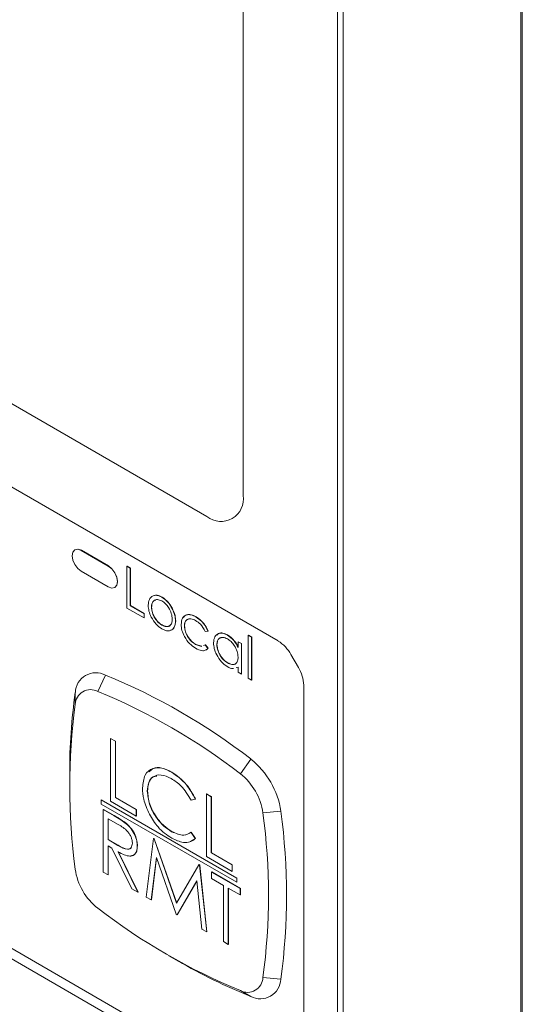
# Paper-space layout 'Sheet2' of a CAD drawing. Header units: millimetres. Extents: x 0 to 420, y 0 to 297.
# Tile 8 of 36: x 68.95 to 74.57, y 89.8 to 100.81. Entities that reach past the tile are written whole.
import ezdxf

# ---------------------------------------------------------------- set-up
doc = ezdxf.new("R2010")
doc.units = ezdxf.units.MM

psp = doc.layouts.new('Sheet2')

# ---------------------------------------------------------------- linework, layer by layer
at = {"color": 7, "linetype": 'Continuous', "lineweight": 15}
for p, q in [((74.556, 73.886), (74.556, 107.619)), ((74.571, 107.626), (74.571, 73.892)), ((72.504, 75.568), (72.504, 106.945)), ((72.569, 106.939), (72.569, 75.561)), ((71.45, 95.489), (71.45, 101.321)), ((60.743, 101.203), (71.046, 95.255)), ((59.948, 100.729), (71.841, 93.863)), ((60.056, 95.511), (72.097, 88.56)), ((72.097, 88.443), (60.056, 95.394)), ((69.571, 94.883), (69.569, 94.882)), ((69.64, 94.875), (69.642, 94.876)), ((69.943, 94.7), (69.64, 94.875)), ((69.945, 94.701), (69.642, 94.876)), ((69.64, 94.642), (69.943, 94.467)), ((69.943, 94.7), (69.945, 94.701)), ((70.15, 94.697), (70.152, 94.698)), ((70.15, 94.697), (70.187, 94.676)), ((70.15, 94.23), (70.15, 94.697)), ((70.152, 94.698), (70.189, 94.677)), ((70.187, 94.676), (70.189, 94.677)), ((70.187, 94.676), (70.187, 94.257)), ((70.189, 94.677), (70.189, 94.258)), ((70.015, 94.46), (70.017, 94.461)), ((70.542, 94.351), (70.544, 94.353)), ((70.342, 94.12), (70.15, 94.23)), ((70.187, 94.257), (70.189, 94.258)), ((70.187, 94.257), (70.342, 94.168)), ((70.189, 94.258), (70.344, 94.169)), ((70.425, 94.241), (70.427, 94.242)), ((70.654, 94.23), (70.656, 94.232)), ((70.342, 94.168), (70.344, 94.169)), ((70.342, 94.168), (70.342, 94.12)), ((70.342, 94.12), (70.344, 94.121)), ((70.344, 94.169), (70.344, 94.121)), ((70.694, 94.086), (70.696, 94.087)), ((70.922, 94.132), (70.924, 94.133)), ((70.542, 94.04), (70.544, 94.042)), ((70.793, 94.031), (70.795, 94.032)), ((71.057, 93.974), (71.027, 93.97)), ((71.057, 93.974), (71.059, 93.975)), ((71.274, 93.929), (71.276, 93.93)), ((71.394, 93.854), (71.396, 93.855)), ((71.394, 93.79), (71.394, 93.854)), ((71.394, 93.854), (71.43, 93.833)), ((71.396, 93.855), (71.432, 93.834)), ((71.508, 93.925), (71.51, 93.927)), ((71.508, 93.925), (71.544, 93.904)), ((71.508, 93.447), (71.508, 93.925)), ((71.51, 93.927), (71.546, 93.906)), ((71.544, 93.904), (71.546, 93.906)), ((71.544, 93.904), (71.544, 93.426)), ((71.546, 93.906), (71.546, 93.427)), ((70.919, 93.822), (70.921, 93.823)), ((70.919, 93.822), (70.986, 93.803)), ((70.921, 93.823), (70.988, 93.804)), ((71.006, 93.812), (71.027, 93.82)), ((71.008, 93.813), (71.029, 93.821)), ((71.027, 93.82), (71.029, 93.821)), ((71.027, 93.82), (71.057, 93.78)), ((71.029, 93.821), (71.059, 93.781)), ((71.059, 93.781), (71.032, 93.762)), ((71.057, 93.78), (71.059, 93.781)), ((71.155, 93.821), (71.157, 93.822)), ((71.43, 93.833), (71.432, 93.834)), ((71.43, 93.833), (71.43, 93.492)), ((71.432, 93.834), (71.432, 93.493)), ((71.984, 93.712), (72.068, 93.567)), ((71.274, 93.617), (71.276, 93.619)), ((71.394, 93.572), (71.371, 93.565)), ((71.394, 93.513), (71.394, 93.572)), ((69.825, 93.299), (69.911, 93.482)), ((71.43, 93.492), (71.394, 93.513)), ((71.43, 93.492), (71.432, 93.493)), ((71.544, 93.426), (71.508, 93.447)), ((71.544, 93.426), (71.546, 93.427)), ((72.127, 76.361), (72.127, 93.368)), ((69.573, 93.153), (69.574, 93.287)), ((69.967, 92.773), (69.969, 92.774)), ((69.967, 92.773), (70.022, 92.742)), ((69.967, 92.073), (69.967, 92.773)), ((69.969, 92.774), (70.024, 92.743)), ((70.022, 92.742), (70.024, 92.743)), ((70.022, 92.742), (70.022, 92.113)), ((70.024, 92.743), (70.024, 92.115)), ((71.419, 92.379), (71.535, 92.544)), ((69.511, 92.386), (69.511, 92.269)), ((70.651, 92.396), (70.653, 92.397)), ((69.862, 92.087), (69.864, 92.088)), ((71.38, 91.213), (69.864, 92.088)), ((70.022, 92.113), (70.024, 92.115)), ((70.022, 92.113), (70.255, 91.979)), ((70.024, 92.115), (70.257, 91.98)), ((70.379, 92.185), (70.381, 92.186)), ((70.915, 92.097), (70.868, 92.083)), ((70.915, 92.097), (70.917, 92.098)), ((71.04, 92.154), (71.042, 92.155)), ((71.04, 92.154), (71.094, 92.123)), ((71.04, 91.454), (71.04, 92.154)), ((71.042, 92.155), (71.096, 92.124)), ((71.094, 92.123), (71.096, 92.124)), ((71.094, 92.123), (71.094, 91.494)), ((71.096, 92.124), (71.096, 91.496)), ((71.378, 91.212), (69.862, 92.087)), ((69.862, 92.087), (69.862, 92.04)), ((69.862, 92.04), (71.378, 91.166)), ((69.886, 91.98), (69.888, 91.981)), ((69.886, 91.98), (70.007, 91.91)), ((69.886, 91.28), (69.886, 91.98)), ((69.888, 91.981), (70.009, 91.911)), ((70.255, 91.907), (69.967, 92.073)), ((70.255, 91.979), (70.257, 91.98)), ((70.255, 91.979), (70.255, 91.907)), ((70.257, 91.98), (70.257, 91.908)), ((70.054, 91.811), (69.94, 91.877)), ((69.94, 91.877), (69.94, 91.644)), ((69.942, 91.876), (69.942, 91.645)), ((70.007, 91.91), (70.009, 91.911)), ((70.255, 91.907), (70.257, 91.908)), ((71.671, 91.942), (71.872, 91.96)), ((70.144, 91.821), (70.146, 91.823)), ((70.367, 91.002), (70.447, 91.656)), ((70.447, 91.656), (70.45, 91.657)), ((70.447, 91.656), (70.455, 91.651)), ((70.45, 91.657), (70.457, 91.653)), ((70.455, 91.651), (70.457, 91.653)), ((70.455, 91.651), (70.705, 90.933)), ((70.457, 91.653), (70.707, 90.935)), ((70.651, 91.732), (70.653, 91.733)), ((70.917, 91.656), (70.86, 91.621)), ((70.868, 91.724), (70.87, 91.725)), ((70.868, 91.724), (70.915, 91.655)), ((70.87, 91.725), (70.917, 91.656)), ((70.915, 91.655), (70.917, 91.656)), ((69.94, 91.644), (69.942, 91.645)), ((69.94, 91.644), (70.051, 91.579)), ((69.984, 91.546), (69.94, 91.572)), ((69.94, 91.572), (69.94, 91.249)), ((69.942, 91.645), (70.053, 91.58)), ((69.942, 91.571), (69.942, 91.25)), ((70.207, 91.095), (69.984, 91.546)), ((70.051, 91.579), (70.053, 91.58)), ((70.266, 91.573), (70.268, 91.574)), ((70.052, 91.508), (70.274, 91.056)), ((70.054, 91.509), (70.276, 91.057)), ((70.48, 91.442), (70.422, 90.971)), ((70.482, 91.438), (70.424, 90.972)), ((70.7, 90.81), (70.48, 91.442)), ((71.327, 91.288), (71.04, 91.454)), ((71.094, 91.494), (71.096, 91.496)), ((71.094, 91.494), (71.327, 91.36)), ((71.096, 91.496), (71.329, 91.361)), ((70.705, 90.933), (70.955, 91.363)), ((70.955, 91.363), (70.957, 91.364)), ((70.955, 91.363), (70.963, 91.358)), ((70.957, 91.364), (70.965, 91.359)), ((70.963, 91.358), (70.965, 91.359)), ((70.963, 91.358), (71.044, 90.612)), ((70.965, 91.359), (71.046, 90.613)), ((71.327, 91.36), (71.329, 91.361)), ((71.327, 91.36), (71.327, 91.288)), ((71.329, 91.361), (71.329, 91.289)), ((69.94, 91.249), (69.886, 91.28)), ((69.94, 91.249), (69.942, 91.25)), ((71.098, 91.28), (71.1, 91.282)), ((71.098, 91.209), (71.098, 91.28)), ((71.098, 91.28), (71.416, 91.096)), ((71.23, 91.132), (71.098, 91.209)), ((71.1, 91.282), (71.419, 91.098)), ((71.327, 91.288), (71.329, 91.289)), ((71.378, 91.212), (71.38, 91.213)), ((71.378, 91.166), (71.378, 91.212)), ((71.38, 91.167), (71.38, 91.213)), ((70.931, 91.181), (70.712, 90.803)), ((70.931, 91.179), (70.714, 90.804)), ((70.989, 90.643), (70.931, 91.181)), ((71.23, 90.504), (71.23, 91.132)), ((71.416, 91.025), (71.284, 91.101)), ((71.284, 91.101), (71.284, 90.473)), ((71.286, 91.1), (71.286, 90.474)), ((71.378, 91.166), (71.38, 91.167)), ((70.274, 91.056), (70.207, 91.095)), ((70.274, 91.056), (70.276, 91.057)), ((70.422, 90.971), (70.367, 91.002)), ((71.416, 91.096), (71.419, 91.098)), ((71.416, 91.096), (71.416, 91.025)), ((71.416, 91.025), (71.419, 91.026)), ((71.419, 91.098), (71.419, 91.026)), ((70.422, 90.971), (70.424, 90.972)), ((70.712, 90.803), (70.7, 90.81)), ((70.712, 90.803), (70.714, 90.804)), ((71.044, 90.612), (70.989, 90.643)), ((71.044, 90.612), (71.046, 90.613)), ((71.284, 90.473), (71.23, 90.504)), ((71.284, 90.473), (71.286, 90.474)), ((70.621, 90.345), (70.722, 90.286)), ((71.671, 90.102), (71.872, 90.084)), ((71.419, 89.956), (71.535, 89.89))]:
    psp.add_line(p, q, dxfattribs=at)
at = {"color": 7, "linetype": 'Continuous', "lineweight": 15, "flags": 128}
for points in [[(69.64, 94.875), (69.602, 94.888), (69.569, 94.882), (69.547, 94.857), (69.539, 94.816), (69.547, 94.767), (69.569, 94.717), (69.602, 94.673), (69.64, 94.642)], [(69.642, 94.876), (69.604, 94.889), (69.571, 94.883)], [(69.943, 94.467), (69.982, 94.453), (70.015, 94.46), (70.037, 94.485), (70.044, 94.525), (70.037, 94.574), (70.015, 94.624), (69.982, 94.669), (69.943, 94.7)], [(70.017, 94.461), (70.017, 94.461), (70.039, 94.486), (70.046, 94.526), (70.039, 94.575), (70.017, 94.626), (69.984, 94.67), (69.945, 94.701)]]:
    psp.add_lwpolyline(points, dxfattribs=at)
at = {"color": 7, "linetype": 'Continuous', "lineweight": 15}
for centre, radius, start, end in [((71.204, 95.449), 0.25, 230.7967, 9.214), ((71.623, 93.513), 0.412, 28.8556, 58.0453), ((71.715, 93.354), 0.412, 1.9565, 31.1437), ((69.804, 93.278), 0.23, 62.4026, 177.6082), ((67.251, 86.999), 7.008, 52.3113, 67.6941), ((69.745, 93.146), 0.173, 62.4026, 177.6082), ((67.217, 86.94), 6.873, 52.3113, 67.6941), ((75.741, 92.404), 6.23, 171.8469, 180.1659), ((76.386, 92.233), 6.875, 172.3098, 187.6902), ((70.966, 91.826), 0.916, 8.4179, 51.5821), ((70.992, 91.841), 0.687, 8.4179, 51.5821), ((64.858, 91.022), 6.875, 352.3098, 7.6902), ((64.926, 91.022), 7.009, 352.3098, 7.6902), ((70.252, 91.414), 0.687, 188.4179, 231.5821), ((74.028, 96.315), 6.873, 232.3113, 247.6941), ((73.872, 95.711), 6.272, 239.8569, 248.1283), ((71.499, 90.109), 0.173, 242.4026, 357.6082), ((71.642, 90.094), 0.23, 242.4026, 357.6082)]:
    psp.add_arc(centre, radius, start, end, dxfattribs=at)
for points, knots in [([(70.389, 94.262), (70.391, 94.286), (70.395, 94.329), (70.419, 94.35), (70.429, 94.36)], [0, 0, 0, 0, 0.559297, 1, 1, 1, 1]), ([(70.542, 94.31), (70.524, 94.317), (70.49, 94.332), (70.452, 94.317), (70.429, 94.286), (70.426, 94.256), (70.425, 94.241)], [0, 0, 0, 0, 0.279473, 0.559288, 0.779573, 1, 1, 1, 1]), ([(70.473, 94.32), (70.466, 94.318), (70.448, 94.314), (70.431, 94.287), (70.428, 94.257), (70.427, 94.242)], [0, 0, 0, 0, 0.232793, 0.616273, 1, 1, 1, 1]), ([(70.429, 94.36), (70.447, 94.368), (70.48, 94.382), (70.523, 94.361), (70.542, 94.351)], [0, 0, 0, 0, 0.558866, 1, 1, 1, 1]), ([(70.431, 94.361), (70.449, 94.369), (70.482, 94.383), (70.525, 94.362), (70.544, 94.353)], [0, 0, 0, 0, 0.558866, 1, 1, 1, 1]), ([(70.542, 94.351), (70.566, 94.335), (70.609, 94.305), (70.64, 94.253), (70.654, 94.23)], [0, 0, 0, 0, 0.559196, 1, 1, 1, 1]), ([(70.658, 94.107), (70.656, 94.128), (70.652, 94.17), (70.62, 94.232), (70.582, 94.282), (70.555, 94.3), (70.542, 94.31)], [0, 0, 0, 0, 0.279601, 0.559364, 0.779645, 1, 1, 1, 1]), ([(70.544, 94.353), (70.568, 94.336), (70.611, 94.306), (70.642, 94.254), (70.656, 94.232)], [0, 0, 0, 0, 0.559196, 1, 1, 1, 1]), ([(70.542, 93.998), (70.519, 94.014), (70.474, 94.046), (70.424, 94.123), (70.394, 94.198), (70.39, 94.241), (70.389, 94.262)], [0, 0, 0, 0, 0.279777, 0.559194, 0.7796, 1, 1, 1, 1]), ([(70.425, 94.241), (70.427, 94.22), (70.431, 94.178), (70.462, 94.116), (70.501, 94.068), (70.528, 94.05), (70.542, 94.04)], [0, 0, 0, 0, 0.279588, 0.559161, 0.779534, 1, 1, 1, 1]), ([(70.427, 94.242), (70.429, 94.221), (70.433, 94.179), (70.464, 94.117), (70.503, 94.069), (70.53, 94.051), (70.544, 94.042)], [0, 0, 0, 0, 0.279588, 0.559161, 0.779534, 1, 1, 1, 1]), ([(70.654, 94.23), (70.667, 94.203), (70.69, 94.153), (70.693, 94.106), (70.694, 94.086)], [0, 0, 0, 0, 0.559216, 1, 1, 1, 1]), ([(70.656, 94.232), (70.669, 94.204), (70.692, 94.154), (70.695, 94.108), (70.696, 94.087)], [0, 0, 0, 0, 0.559216, 1, 1, 1, 1]), ([(70.542, 94.04), (70.559, 94.033), (70.593, 94.018), (70.632, 94.031), (70.654, 94.062), (70.657, 94.092), (70.658, 94.107)], [0, 0, 0, 0, 0.2797663, 0.5591653, 0.7796144, 1, 1, 1, 1]), ([(70.694, 94.086), (70.692, 94.062), (70.686, 94.013), (70.645, 93.978), (70.595, 93.973), (70.559, 93.99), (70.542, 93.998)], [0, 0, 0, 0, 0.279523, 0.559384, 0.779517, 1, 1, 1, 1]), ([(70.696, 94.087), (70.693, 94.063), (70.687, 94.016), (70.659, 93.983), (70.638, 93.982), (70.637, 93.982)], [0, 0, 0, 0, 0.479383, 0.959346, 1, 1, 1, 1]), ([(70.757, 94.048), (70.76, 94.074), (70.766, 94.124), (70.811, 94.158), (70.866, 94.159), (70.903, 94.141), (70.922, 94.132)], [0, 0, 0, 0, 0.279388, 0.558825, 0.779296, 1, 1, 1, 1]), ([(70.783, 94.126), (70.794, 94.138), (70.816, 94.161), (70.868, 94.16), (70.905, 94.142), (70.924, 94.133)], [0, 0, 0, 0, 0.337467, 0.668559, 1, 1, 1, 1]), ([(70.919, 94.092), (70.901, 94.1), (70.865, 94.117), (70.824, 94.106), (70.797, 94.077), (70.794, 94.046), (70.793, 94.031)], [0, 0, 0, 0, 0.28014, 0.559751, 0.779851, 1, 1, 1, 1]), ([(70.84, 94.106), (70.835, 94.105), (70.818, 94.103), (70.799, 94.078), (70.796, 94.047), (70.795, 94.032)], [0, 0, 0, 0, 0.175059, 0.587484, 1, 1, 1, 1]), ([(71.027, 93.97), (71.01, 93.999), (70.98, 94.051), (70.938, 94.079), (70.919, 94.092)], [0, 0, 0, 0, 0.55847, 1, 1, 1, 1]), ([(70.922, 94.132), (70.952, 94.11), (71.007, 94.072), (71.042, 94.004), (71.057, 93.974)], [0, 0, 0, 0, 0.5607081, 1, 1, 1, 1]), ([(70.924, 94.133), (70.954, 94.112), (71.009, 94.073), (71.044, 94.005), (71.059, 93.975)], [0, 0, 0, 0, 0.5607081, 1, 1, 1, 1]), ([(70.544, 94.042), (70.56, 94.034), (70.594, 94.02), (70.626, 94.025), (70.635, 94.038), (70.635, 94.039)], [0, 0, 0, 0, 0.488427, 0.976212, 1, 1, 1, 1]), ([(70.919, 93.781), (70.896, 93.797), (70.849, 93.828), (70.796, 93.904), (70.762, 93.982), (70.758, 94.026), (70.757, 94.048)], [0, 0, 0, 0, 0.2800402, 0.5596243, 0.7797841, 1, 1, 1, 1]), ([(70.793, 94.031), (70.795, 94.009), (70.8, 93.964), (70.835, 93.899), (70.877, 93.85), (70.905, 93.832), (70.919, 93.822)], [0, 0, 0, 0, 0.2792894, 0.5587494, 0.7792551, 1, 1, 1, 1]), ([(70.795, 94.032), (70.797, 94.01), (70.802, 93.965), (70.837, 93.9), (70.879, 93.852), (70.907, 93.833), (70.921, 93.823)], [0, 0, 0, 0, 0.2792894, 0.5587494, 0.7792551, 1, 1, 1, 1]), ([(71.119, 93.843), (71.122, 93.867), (71.128, 93.916), (71.17, 93.948), (71.221, 93.954), (71.256, 93.937), (71.274, 93.929)], [0, 0, 0, 0, 0.2794094, 0.559215, 0.779552, 1, 1, 1, 1]), ([(71.275, 93.886), (71.257, 93.894), (71.223, 93.909), (71.183, 93.896), (71.16, 93.866), (71.157, 93.836), (71.155, 93.821)], [0, 0, 0, 0, 0.279753, 0.559267, 0.77973, 1, 1, 1, 1]), ([(71.156, 93.928), (71.163, 93.935), (71.18, 93.953), (71.223, 93.955), (71.259, 93.938), (71.276, 93.93)], [0, 0, 0, 0, 0.2466821, 0.6232462, 1, 1, 1, 1]), ([(71.203, 93.898), (71.197, 93.897), (71.179, 93.893), (71.162, 93.866), (71.159, 93.837), (71.157, 93.822)], [0, 0, 0, 0, 0.219251, 0.609797, 1, 1, 1, 1]), ([(71.274, 93.929), (71.301, 93.91), (71.349, 93.876), (71.38, 93.817), (71.394, 93.79)], [0, 0, 0, 0, 0.5589991, 1, 1, 1, 1]), ([(71.394, 93.682), (71.392, 93.704), (71.388, 93.746), (71.355, 93.81), (71.316, 93.859), (71.288, 93.877), (71.275, 93.886)], [0, 0, 0, 0, 0.279651, 0.559215, 0.779501, 1, 1, 1, 1]), ([(71.276, 93.93), (71.303, 93.911), (71.351, 93.877), (71.382, 93.818), (71.396, 93.792)], [0, 0, 0, 0, 0.5589991, 1, 1, 1, 1]), ([(71.057, 93.78), (71.048, 93.772), (71.029, 93.755), (70.981, 93.751), (70.942, 93.77), (70.919, 93.781)], [0, 0, 0, 0, 0.280193, 0.560557, 1, 1, 1, 1]), ([(71.273, 93.576), (71.25, 93.592), (71.205, 93.625), (71.155, 93.702), (71.124, 93.778), (71.121, 93.821), (71.119, 93.843)], [0, 0, 0, 0, 0.279574, 0.559348, 0.779596, 1, 1, 1, 1]), ([(71.155, 93.821), (71.158, 93.8), (71.163, 93.757), (71.195, 93.694), (71.234, 93.645), (71.261, 93.627), (71.274, 93.617)], [0, 0, 0, 0, 0.279378, 0.559095, 0.779555, 1, 1, 1, 1]), ([(71.157, 93.822), (71.16, 93.801), (71.165, 93.758), (71.197, 93.695), (71.236, 93.647), (71.263, 93.628), (71.276, 93.619)], [0, 0, 0, 0, 0.279378, 0.559095, 0.779555, 1, 1, 1, 1]), ([(71.274, 93.617), (71.292, 93.61), (71.326, 93.595), (71.367, 93.605), (71.39, 93.637), (71.393, 93.667), (71.394, 93.682)], [0, 0, 0, 0, 0.279773, 0.559415, 0.779583, 1, 1, 1, 1]), ([(71.344, 93.557), (71.34, 93.556), (71.321, 93.549), (71.294, 93.564), (71.273, 93.576)], [0, 0, 0, 0, 0.187127, 1, 1, 1, 1]), ([(71.276, 93.619), (71.293, 93.611), (71.327, 93.597), (71.362, 93.601), (71.371, 93.615), (71.372, 93.617)], [0, 0, 0, 0, 0.470119, 0.940017, 1, 1, 1, 1]), ([(70.325, 92.221), (70.33, 92.272), (70.341, 92.376), (70.431, 92.444), (70.539, 92.451), (70.614, 92.415), (70.651, 92.396)], [0, 0, 0, 0, 0.279505, 0.559095, 0.779381, 1, 1, 1, 1]), ([(70.399, 92.399), (70.413, 92.414), (70.449, 92.452), (70.542, 92.451), (70.616, 92.415), (70.653, 92.397)], [0, 0, 0, 0, 0.248008, 0.623721, 1, 1, 1, 1]), ([(70.647, 92.326), (70.609, 92.344), (70.531, 92.378), (70.441, 92.354), (70.387, 92.285), (70.382, 92.218), (70.379, 92.185)], [0, 0, 0, 0, 0.279864, 0.559496, 0.779666, 1, 1, 1, 1]), ([(70.484, 92.353), (70.469, 92.351), (70.429, 92.346), (70.39, 92.285), (70.384, 92.219), (70.381, 92.186)], [0, 0, 0, 0, 0.216759, 0.608233, 1, 1, 1, 1]), ([(70.868, 92.083), (70.833, 92.141), (70.77, 92.245), (70.685, 92.301), (70.647, 92.326)], [0, 0, 0, 0, 0.558387, 1, 1, 1, 1]), ([(70.651, 92.396), (70.709, 92.355), (70.813, 92.282), (70.884, 92.154), (70.915, 92.097)], [0, 0, 0, 0, 0.5595106, 1, 1, 1, 1]), ([(70.653, 92.397), (70.711, 92.357), (70.815, 92.283), (70.886, 92.155), (70.917, 92.098)], [0, 0, 0, 0, 0.5595106, 1, 1, 1, 1]), ([(70.402, 91.927), (70.377, 91.984), (70.332, 92.085), (70.327, 92.179), (70.325, 92.221)], [0, 0, 0, 0, 0.55902, 1, 1, 1, 1]), ([(70.379, 92.185), (70.384, 92.137), (70.393, 92.041), (70.469, 91.899), (70.559, 91.793), (70.62, 91.752), (70.651, 91.732)], [0, 0, 0, 0, 0.279431, 0.558928, 0.779287, 1, 1, 1, 1]), ([(70.381, 92.186), (70.386, 92.138), (70.395, 92.042), (70.471, 91.9), (70.561, 91.794), (70.622, 91.754), (70.653, 91.733)], [0, 0, 0, 0, 0.279431, 0.558928, 0.779287, 1, 1, 1, 1]), ([(70.007, 91.91), (70.033, 91.895), (70.079, 91.869), (70.124, 91.836), (70.144, 91.821)], [0, 0, 0, 0, 0.56024, 1, 1, 1, 1]), ([(70.009, 91.911), (70.035, 91.897), (70.081, 91.87), (70.126, 91.837), (70.146, 91.823)], [0, 0, 0, 0, 0.56024, 1, 1, 1, 1]), ([(70.652, 91.66), (70.598, 91.696), (70.502, 91.761), (70.432, 91.876), (70.402, 91.927)], [0, 0, 0, 0, 0.559804, 1, 1, 1, 1]), ([(70.212, 91.605), (70.211, 91.615), (70.21, 91.637), (70.198, 91.672), (70.181, 91.705), (70.136, 91.765), (70.09, 91.791), (70.054, 91.811)], [0, 0, 0, 0, 0.125309, 0.250633, 0.375962, 0.501337, 1, 1, 1, 1]), ([(70.144, 91.821), (70.163, 91.803), (70.201, 91.767), (70.241, 91.696), (70.263, 91.629), (70.265, 91.592), (70.266, 91.573)], [0, 0, 0, 0, 0.279853, 0.559492, 0.7796, 1, 1, 1, 1]), ([(70.146, 91.823), (70.165, 91.804), (70.203, 91.768), (70.243, 91.697), (70.266, 91.63), (70.268, 91.593), (70.268, 91.574)], [0, 0, 0, 0, 0.279853, 0.559492, 0.7796, 1, 1, 1, 1]), ([(70.651, 91.732), (70.698, 91.712), (70.782, 91.675), (70.841, 91.709), (70.868, 91.724)], [0, 0, 0, 0, 0.558772, 1, 1, 1, 1]), ([(70.915, 91.655), (70.897, 91.641), (70.859, 91.613), (70.769, 91.605), (70.696, 91.639), (70.652, 91.66)], [0, 0, 0, 0, 0.280392, 0.560798, 1, 1, 1, 1]), ([(70.653, 91.733), (70.7, 91.713), (70.784, 91.676), (70.843, 91.71), (70.87, 91.725)], [0, 0, 0, 0, 0.558772, 1, 1, 1, 1]), ([(70.051, 91.579), (70.088, 91.557), (70.135, 91.53), (70.181, 91.538), (70.205, 91.556), (70.209, 91.585), (70.212, 91.605)], [0, 0, 0, 0, 0.499878, 0.625551, 0.751198, 1, 1, 1, 1]), ([(70.266, 91.573), (70.265, 91.552), (70.262, 91.51), (70.232, 91.468), (70.163, 91.449), (70.098, 91.483), (70.052, 91.508)], [0, 0, 0, 0, 0.187115, 0.373967, 0.560898, 1, 1, 1, 1]), ([(70.053, 91.58), (70.09, 91.559), (70.136, 91.532), (70.181, 91.538), (70.191, 91.547), (70.195, 91.551)], [0, 0, 0, 0, 0.69685, 0.872042, 1, 1, 1, 1]), ([(70.268, 91.574), (70.267, 91.553), (70.264, 91.511), (70.237, 91.471), (70.208, 91.466), (70.196, 91.463)], [0, 0, 0, 0, 0.361257, 0.722007, 1, 1, 1, 1])]:
    psp.add_open_spline(points, degree=3, knots=knots, dxfattribs=at)

doc.saveas('drawing.dxf')
